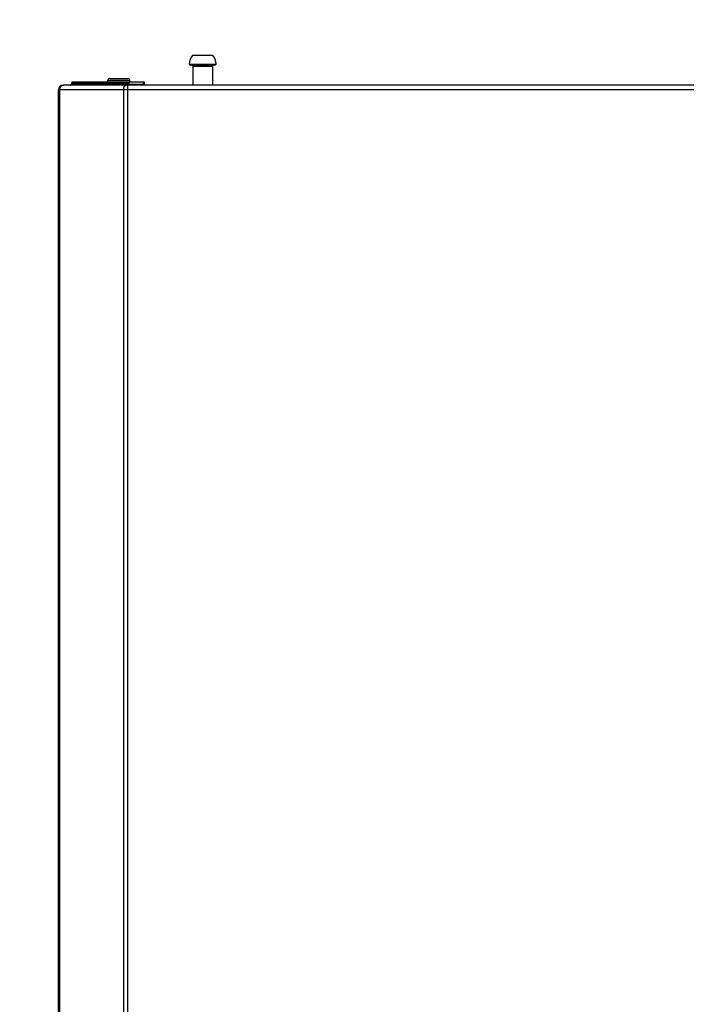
# Model space of a CAD drawing. Header units: centimetres. Extents: x 22052 to 56535, y 76485 to 78519.
# Tile 37 of 235: x 35430 to 35449, y 77869 to 77898. Entities that reach past the tile are written whole.
import ezdxf
from ezdxf import colors
from ezdxf.entities.mleader import LeaderData, LeaderLine
from ezdxf.math import Vec2, Vec3

# ---------------------------------------------------------------- set-up
doc = ezdxf.new("R2010")
doc.units = ezdxf.units.CM
doc.layers.add('$_urządzenia', color=250, linetype='Continuous')
doc.layers.add('IS_Opis', color=250, linetype='Continuous', lineweight=9)
doc.styles.add('styl1', font='ARIALN.TTF')

# ---------------------------------------------------------------- blocks, each defined once
blk = doc.blocks.new('A$C92957c0b')
at = {"layer": '$_urządzenia'}
for p, q in [((-259.95, -20.1), (-254.05, -20.1)), ((-261, -22.8), (-253, -22.8)), ((-253.4, -23.1), (-260.6, -23.1)), ((-259.95, -23.4), (-254.05, -23.4)), ((-259.95, -23.4), (-259.95, -29)), ((-254.05, -23.4), (-254.05, -29)), ((0, -29), (-298.6, -29)), ((-296.16, -28.79), (-295.89, -28.41)), ((-296.16, -28.79), (-279.75, -28.79)), ((-296, -28), (-274.49, -28)), ((-296, -28), (-296, -28.56)), ((-295.98, -28), (-295.98, -28.54)), ((-295.89, -28.41), (-279.48, -28.41)), ((-295.34, -28), (-295.34, -28.02)), ((-295.24, -28), (-295.19, -28)), ((-285.24, -27.5), (-278.74, -27.5)), ((-285.24, -28), (-285.24, -27.5)), ((-284.74, -27), (-279.24, -27)), ((-279.75, -28.79), (-279.48, -28.41)), ((-279.61, -29), (-279.75, -28.79)), ((-279.13, -28.91), (-279.48, -28.41)), ((-279.34, -1127), (-279.34, -29)), ((-279.2, -29), (-279.13, -28.91)), ((-279.15, -28.1), (-278.96, -28.75)), ((-278.99, -28), (-278.99, -28.59)), ((-278.99, -28.6), (-278.99, -28.59)), ((-278.98, -28.7), (-274.49, -28.7)), ((-278.96, -28.75), (-278.96, -28.75)), ((-278.74, -28), (-278.74, -27.5)), ((-274.75, -28), (-274.75, -28.7)), ((-274.49, -28), (-274.49, -28.7)), ((0, -30.4), (-300, -30.4)), ((-300, -1125.6), (-300, -30.4)), ((-299.63, -1125.6), (-299.63, -30.4)), ((-280.56, -30.4), (-280.56, -1125.6))]:
    blk.add_line(p, q, dxfattribs=at)
for points in [[(-299.63, -30.4), (-299.63, -30.34), (-299.62, -30.29), (-299.62, -30.23), (-299.61, -30.18), (-299.6, -30.12), (-299.59, -30.06), (-299.58, -30.01), (-299.57, -29.96), (-299.55, -29.9), (-299.53, -29.85), (-299.51, -29.8), (-299.49, -29.75), (-299.47, -29.7), (-299.45, -29.65), (-299.42, -29.6), (-299.39, -29.56), (-299.36, -29.51), (-299.33, -29.47), (-299.3, -29.43), (-299.27, -29.39), (-299.23, -29.35), (-299.2, -29.32), (-299.16, -29.28), (-299.12, -29.25), (-299.09, -29.22), (-299.05, -29.19), (-299, -29.16), (-298.96, -29.14), (-298.92, -29.11), (-298.88, -29.09), (-298.83, -29.07), (-298.79, -29.06), (-298.74, -29.04), (-298.7, -29.03), (-298.65, -29.02), (-298.6, -29.01), (-298.56, -29), (-298.51, -29), (-298.46, -29)], [(-296.51, -29), (-296.49, -29), (-296.47, -29), (-296.45, -28.99), (-296.43, -28.99), (-296.41, -28.98), (-296.38, -28.98), (-296.36, -28.97), (-296.34, -28.96), (-296.32, -28.95), (-296.3, -28.93), (-296.28, -28.92), (-296.27, -28.91), (-296.25, -28.89), (-296.23, -28.87), (-296.21, -28.86), (-296.19, -28.84), (-296.18, -28.82), (-296.16, -28.79)], [(-295.89, -28.41), (-295.85, -28.36), (-295.81, -28.31), (-295.77, -28.27), (-295.73, -28.23), (-295.69, -28.19), (-295.64, -28.15), (-295.59, -28.12), (-295.55, -28.09), (-295.5, -28.07), (-295.45, -28.05), (-295.4, -28.03), (-295.35, -28.02), (-295.29, -28.01), (-295.24, -28)], [(-280.46, -29.7), (-280.44, -29.65), (-280.42, -29.6), (-280.41, -29.56), (-280.39, -29.51), (-280.37, -29.47), (-280.34, -29.43), (-280.32, -29.39), (-280.3, -29.35), (-280.28, -29.32), (-280.25, -29.28), (-280.23, -29.25), (-280.2, -29.22), (-280.17, -29.19), (-280.14, -29.16), (-280.12, -29.14), (-280.09, -29.11), (-280.06, -29.09), (-280.03, -29.07), (-280, -29.06), (-279.97, -29.04), (-279.94, -29.03), (-279.91, -29.02), (-279.88, -29.01), (-279.84, -29), (-279.81, -29), (-279.78, -29)], [(-280.1, -29), (-280.08, -29), (-280.06, -29), (-280.04, -28.99), (-280.02, -28.99), (-280, -28.98), (-279.98, -28.98), (-279.96, -28.97), (-279.94, -28.96), (-279.92, -28.95), (-279.9, -28.93), (-279.88, -28.92), (-279.86, -28.91), (-279.84, -28.89), (-279.82, -28.87), (-279.8, -28.86), (-279.79, -28.84), (-279.77, -28.82), (-279.75, -28.79)], [(-279.48, -28.41), (-279.45, -28.37), (-279.42, -28.32), (-279.38, -28.28), (-279.34, -28.25), (-279.31, -28.21), (-279.27, -28.18), (-279.23, -28.15), (-279.19, -28.12), (-279.15, -28.1)], [(-279.15, -28.1), (-279.13, -28.08), (-279.11, -28.06), (-279.1, -28.04), (-279.08, -28.03), (-279.06, -28.02), (-279.04, -28.01), (-279.03, -28), (-279.01, -28), (-278.99, -28)], [(-279.13, -28.91), (-279.12, -28.88), (-279.1, -28.86), (-279.08, -28.84), (-279.06, -28.82), (-279.04, -28.81), (-279.03, -28.79), (-279.01, -28.77), (-278.98, -28.76), (-278.96, -28.75)], [(-278.98, -28.66), (-278.99, -28.65), (-278.99, -28.64), (-278.99, -28.63), (-278.99, -28.62), (-278.99, -28.61), (-278.99, -28.6), (-278.99, -28.6), (-278.99, -28.6)], [(-280.56, -30.4), (-280.56, -30.34), (-280.56, -30.29), (-280.56, -30.23), (-280.55, -30.18), (-280.55, -30.12), (-280.54, -30.06), (-280.53, -30.01), (-280.52, -29.96), (-280.51, -29.9), (-280.5, -29.85), (-280.49, -29.8), (-280.47, -29.75), (-280.46, -29.7)]]:
    blk.add_lwpolyline(points, dxfattribs=at)
for centre, radius, start, end in [((-257, -22.8), 4, 137.5189, 180), ((-257, -22.8), 4, 0, 42.4811), ((-260.47, -22.51), 0.6, 208.677, 257.8382), ((-260.25, -23.4), 0.3, 0, 90), ((-253.75, -23.4), 0.3, 90, 180), ((-253.53, -22.51), 0.6, 282.1618, 331.323), ((-298.6, -30.4), 1.4, 90, 180), ((-284.74, -27.5), 0.5, 90, 180), ((-279.24, -27.5), 0.5, 0, 90), ((-257, -33.93), 5.75, 120.8779, 121), ((-257, -33.93), 5.75, 59, 59.1221)]:
    blk.add_arc(centre, radius, start, end, dxfattribs=at)

msp = doc.modelspace()

# ---------------------------------------------------------------- block references
at = {"layer": '$_urządzenia', "xscale": 0.1, "yscale": 0.1, "zscale": 0.1}
msp.add_blockref('A$C92957c0b', (35460.67, 77899.01), dxfattribs=at)

# ---------------------------------------------------------------- leaders
at = {"layer": 'IS_Opis'}
ml = msp.add_multileader_mtext('Standard', dxfattribs=at)
ml.set_content('Projektowany kocioł gazowy 1-funkcyjny 100kW z zamkniętą komorą spalania. Wyposażony w przewód powietrzno-spalinowy 160/110 wyprowadzony ponad dach budynku', color=256, style='styl1')
ml.set_leader_properties()
ml.build(insert=Vec2(0, 0))
ml.multileader.update_dxf_attribs({"dogleg_length": 5, "arrow_head_size": 7.5})
ctx = ml.context
ctx.base_point, ctx.char_height, ctx.arrow_head_size, ctx.landing_gap_size, ctx.plane_origin = Vec3(35142.724, 77977.543), 12, 7.5, 5, Vec3(35518.202, 77880.038)
ctx.text_align_type = 2
notes = []
notes.append((ctx, [(1, (1, 1, 0), (35460.67, 77977.543), (-1, 0), 6.709, [(2, [(35600.67, 77899.01), (35460.67, 77899.01), (35530.67, 77899.01)], 0, [])])]))
ctx.mtext.insert, ctx.mtext.width, ctx.mtext.defined_height, ctx.mtext.alignment, ctx.mtext.flow_direction = Vec3(35448.96, 77985.307), 316.71756, 76.915, 3, 5
for ctx, leaders in notes:
    for number, flags, end, landing, length, lines in leaders:
        leader = LeaderData()
        leader.index, (leader.has_last_leader_line, leader.has_dogleg_vector, leader.attachment_direction) = number, flags
        leader.last_leader_point, leader.dogleg_vector, leader.dogleg_length = Vec3(end), Vec3(landing), length
        for number, points, colour, breaks in lines:
            line = LeaderLine()
            line.index, line.vertices, line.color, line.breaks = number, Vec3.list(points), colors.encode_raw_color(colour), breaks
            leader.lines.append(line)
        ctx.leaders.append(leader)

doc.saveas('drawing.dxf')
